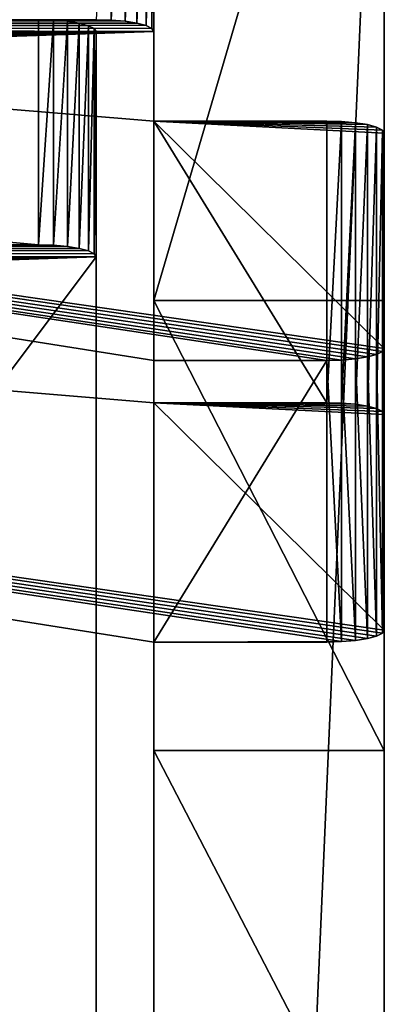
# Model space of a CAD drawing. Extents: x -277 to 1811, y -97 to 1083.
# Tile 80 of 81: x 1511.21 to 1517.54, y 425.36 to 442.47. Entities that reach past the tile are written whole.
import ezdxf

# ---------------------------------------------------------------- set-up
doc = ezdxf.new("R2010")
doc.units = 0
doc.header["$LTSCALE"] = 25.4
doc.layers.get('0').update_dxf_attribs({"color": 13, "linetype": 'CONTINUOUS'})
doc.layers.add('STEEL', color=134, linetype='CONTINUOUS')
doc.layers.add('WOOD', color=36, linetype='CONTINUOUS')

# ---------------------------------------------------------------- blocks, each defined once
blk = doc.blocks.new('LVI294_01A_03_01')
at = {"color": 0}
for p, q in [((-17, 4, 173.42), (26, 4, 173.42)), ((-17, 4, 173.42), (26, 4, 173.42)), ((26, 4, 173.42), (26.259, 4, 173.386)), ((26, 0, 173.42), (26, 4, 173.42)), ((26, 0, 173.42), (26, 4, 173.42)), ((26, 0, 173.42), (26.259, 4, 173.386)), ((26, 4, 173.42), (26.259, 4, 173.386)), ((26, 0, 173.42), (26.259, 4, 173.386)), ((26.259, 4, 173.386), (26.5, 4, 173.286)), ((26.259, 0, 173.386), (26.259, 4, 173.386)), ((26.259, 0, 173.386), (26.259, 4, 173.386)), ((26.259, 0, 173.386), (26.5, 4, 173.286)), ((26.259, 4, 173.386), (26.5, 4, 173.286)), ((26.259, 0, 173.386), (26.5, 4, 173.286)), ((26.5, 4, 173.286), (26.707, 4, 173.127)), ((26.5, 0, 173.286), (26.5, 4, 173.286)), ((26.5, 0, 173.286), (26.5, 4, 173.286)), ((26.5, 0, 173.286), (26.707, 4, 173.127)), ((26.5, 4, 173.286), (26.707, 4, 173.127)), ((26.5, 0, 173.286), (26.707, 4, 173.127)), ((26.707, 4, 173.127), (26.866, 4, 172.92)), ((26.707, 0, 173.127), (26.707, 4, 173.127)), ((26.707, 0, 173.127), (26.707, 4, 173.127)), ((26.707, 0, 173.127), (26.866, 4, 172.92)), ((26.707, 4, 173.127), (26.866, 4, 172.92)), ((26.707, 0, 173.127), (26.866, 4, 172.92)), ((26.866, 4, 172.92), (26.966, 4, 172.679)), ((26.866, 0, 172.92), (26.866, 4, 172.92)), ((26.866, 0, 172.92), (26.866, 4, 172.92)), ((26.866, 0, 172.92), (26.966, 4, 172.679)), ((26.866, 4, 172.92), (26.966, 4, 172.679)), ((26.866, 0, 172.92), (26.966, 4, 172.679)), ((26.966, 4, 172.679), (27, 4, 172.42)), ((26.966, 0, 172.679), (26.966, 4, 172.679)), ((26.966, 0, 172.679), (26.966, 4, 172.679)), ((26.966, 0, 172.679), (27, 4, 172.42)), ((26.966, 4, 172.679), (27, 4, 172.42)), ((26.966, 0, 172.679), (27, 4, 172.42)), ((27, 4, 172.42), (27, 4, -174.46)), ((27, 4, 172.42), (27, 4, -174.46)), ((26, 0, 173.42), (-17, 0, 173.42)), ((26, 0, 173.42), (-17, 0, 173.42)), ((26.259, 0, 173.386), (26, 0, 173.42)), ((26.259, 0, 173.386), (26, 0, 173.42)), ((26.5, 0, 173.286), (26.259, 0, 173.386)), ((26.5, 0, 173.286), (26.259, 0, 173.386)), ((26.707, 0, 173.127), (26.5, 0, 173.286)), ((26.707, 0, 173.127), (26.5, 0, 173.286)), ((26.866, 0, 172.92), (26.707, 0, 173.127)), ((26.866, 0, 172.92), (26.707, 0, 173.127)), ((26.966, 0, 172.679), (26.866, 0, 172.92)), ((26.966, 0, 172.679), (26.866, 0, 172.92)), ((27, 0, 172.42), (26.966, 0, 172.679)), ((27, 0, 172.42), (26.966, 0, 172.679)), ((27, 0, -174.46), (27, 0, 172.42)), ((27, 0, -174.46), (27, 0, 172.42))]:
    blk.add_line(p, q, dxfattribs=at)
at = {"color": 253}
mesh = blk.add_polyface(dxfattribs=at)
corners = [(-27, 4, 163.42), (27, 4, -174.46), (-27, 4, -174.46), (27, 4, 172.42), (-26.659, 4, 166.008), (-25.66, 4, 168.42), (-24.071, 4, 170.491), (-22, 4, 172.08), (-19.588, 4, 173.079), (26.966, 4, 172.679), (26.866, 4, 172.92), (26.707, 4, 173.127), (-17, 4, 173.42), (26.5, 4, 173.286), (26.259, 4, 173.386), (26, 4, 173.42)]
mesh.append_faces([[corners[k] for k in face] for face in [(0, 1, 2), (14, 12, 15)]], dxfattribs={"vtx0": -1, "color": 253})
mesh.append_faces([[corners[k] for k in face] for face in [(1, 0, 3), (3, 8, 9), (9, 8, 10), (10, 8, 11), (11, 12, 13), (13, 12, 14)]], dxfattribs={"vtx0": -1, "vtx1": -1, "color": 253})
mesh.append_faces([[corners[k] for k in face] for face in [(3, 0, 4), (3, 4, 5), (3, 5, 6), (3, 6, 7), (3, 7, 8), (11, 8, 12)]], dxfattribs={"vtx0": -1, "vtx2": -1, "color": 253})
mesh = blk.add_polyface(dxfattribs=at)
corners = [(26, 0, 173.42), (-17, 4, 173.42), (-17, 0, 173.42), (26, 4, 173.42)]
mesh.append_faces([[corners[k] for k in face] for face in [(0, 1, 2), (1, 0, 3)]], dxfattribs={"vtx0": -1, "color": 253})
mesh = blk.add_polyface(dxfattribs=at)
corners = [(26.259, 4, 173.386), (26, 4, 173.42), (26, 0, 173.42)]
mesh.append_faces([[corners[k] for k in face] for face in [(0, 1, 2)]], dxfattribs={"color": 253})
mesh = blk.add_polyface(dxfattribs=at)
corners = [(26.259, 4, 173.386), (26, 0, 173.42), (26.259, 0, 173.386)]
mesh.append_faces([[corners[k] for k in face] for face in [(0, 1, 2)]], dxfattribs={"color": 253})
mesh = blk.add_polyface(dxfattribs=at)
corners = [(26.5, 4, 173.286), (26.259, 4, 173.386), (26.259, 0, 173.386)]
mesh.append_faces([[corners[k] for k in face] for face in [(0, 1, 2)]], dxfattribs={"color": 253})
mesh = blk.add_polyface(dxfattribs=at)
corners = [(26.5, 4, 173.286), (26.259, 0, 173.386), (26.5, 0, 173.286)]
mesh.append_faces([[corners[k] for k in face] for face in [(0, 1, 2)]], dxfattribs={"color": 253})
mesh = blk.add_polyface(dxfattribs=at)
corners = [(26.707, 4, 173.127), (26.5, 4, 173.286), (26.5, 0, 173.286)]
mesh.append_faces([[corners[k] for k in face] for face in [(0, 1, 2)]], dxfattribs={"color": 253})
mesh = blk.add_polyface(dxfattribs=at)
corners = [(26.707, 4, 173.127), (26.5, 0, 173.286), (26.707, 0, 173.127)]
mesh.append_faces([[corners[k] for k in face] for face in [(0, 1, 2)]], dxfattribs={"color": 253})
mesh = blk.add_polyface(dxfattribs=at)
corners = [(26.707, 4, 173.127), (26.707, 0, 173.127), (26.866, 4, 172.92)]
mesh.append_faces([[corners[k] for k in face] for face in [(0, 1, 2)]], dxfattribs={"color": 253})
mesh = blk.add_polyface(dxfattribs=at)
corners = [(26.866, 4, 172.92), (26.707, 0, 173.127), (26.866, 0, 172.92)]
mesh.append_faces([[corners[k] for k in face] for face in [(0, 1, 2)]], dxfattribs={"color": 253})
mesh = blk.add_polyface(dxfattribs=at)
corners = [(26.966, 4, 172.679), (26.866, 4, 172.92), (26.866, 0, 172.92)]
mesh.append_faces([[corners[k] for k in face] for face in [(0, 1, 2)]], dxfattribs={"color": 253})
mesh = blk.add_polyface(dxfattribs=at)
corners = [(26.966, 4, 172.679), (26.866, 0, 172.92), (26.966, 0, 172.679)]
mesh.append_faces([[corners[k] for k in face] for face in [(0, 1, 2)]], dxfattribs={"color": 253})
mesh = blk.add_polyface(dxfattribs=at)
corners = [(27, 4, 172.42), (26.966, 4, 172.679), (26.966, 0, 172.679)]
mesh.append_faces([[corners[k] for k in face] for face in [(0, 1, 2)]], dxfattribs={"color": 253})
mesh = blk.add_polyface(dxfattribs=at)
corners = [(27, 4, 172.42), (26.966, 0, 172.679), (27, 0, 172.42)]
mesh.append_faces([[corners[k] for k in face] for face in [(0, 1, 2)]], dxfattribs={"color": 253})
mesh = blk.add_polyface(dxfattribs=at)
corners = [(27, 4, -174.46), (27, 0, 172.42), (27, 0, -174.46), (27, 4, 172.42)]
mesh.append_faces([[corners[k] for k in face] for face in [(0, 1, 2), (1, 0, 3)]], dxfattribs={"vtx0": -1, "color": 253})
mesh = blk.add_polyface(dxfattribs=at)
corners = [(27, 0, 172.42), (-27, 0, -174.46), (27, 0, -174.46), (-27, 0, 163.42), (-26.659, 0, 166.008), (-25.66, 0, 168.42), (-24.071, 0, 170.491), (-22, 0, 172.08), (-19.588, 0, 173.079), (26.966, 0, 172.679), (26.866, 0, 172.92), (26.707, 0, 173.127), (-17, 0, 173.42), (26.5, 0, 173.286), (26.259, 0, 173.386), (26, 0, 173.42)]
mesh.append_faces([[corners[k] for k in face] for face in [(0, 1, 2), (12, 14, 15)]], dxfattribs={"vtx0": -1, "color": 253})
mesh.append_faces([[corners[k] for k in face] for face in [(1, 0, 3), (3, 0, 4), (4, 0, 5), (5, 0, 6), (6, 0, 7), (7, 0, 8), (8, 11, 12)]], dxfattribs={"vtx0": -1, "vtx1": -1, "color": 253})
mesh.append_faces([[corners[k] for k in face] for face in [(8, 0, 9), (8, 9, 10), (8, 10, 11), (12, 11, 13), (12, 13, 14)]], dxfattribs={"vtx0": -1, "vtx2": -1, "color": 253})
blk = doc.blocks.new('LVI294_01A_03')
at = {"color": 0, "extrusion": (-5.60313e-15, -0.207912, 0.978148), "rotation": 180.0000000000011}
blk.add_blockref('LVI294_01A_03_01', (-561, 729.633, 158.897), dxfattribs=at)
blk = doc.blocks.new('LUSTROLVI294_01A_01_03')
at = {"color": 0}
for p, q in [((361.453, 432.833, 54.707), (361.486, 432.989, 54.5)), ((361.453, 432.833, 54.707), (361.486, 432.989, 54.5)), ((361.486, 432.989, 54.5), (361.506, 433.087, 54.259)), ((361.486, 432.989, 54.5), (361.506, 433.087, 54.259)), ((366.343, 431.794, 54.707), (361.486, 432.989, 54.5)), ((366.343, 431.794, 54.707), (361.486, 432.989, 54.5)), ((366.376, 431.949, 54.5), (361.486, 432.989, 54.5)), ((366.376, 431.949, 54.5), (361.486, 432.989, 54.5)), ((361.506, 433.087, 54.259), (361.514, 433.12, 54)), ((361.506, 433.087, 54.259), (361.514, 433.12, 54)), ((366.376, 431.949, 54.5), (361.506, 433.087, 54.259)), ((366.376, 431.949, 54.5), (361.506, 433.087, 54.259)), ((366.397, 432.047, 54.259), (361.506, 433.087, 54.259)), ((366.397, 432.047, 54.259), (361.506, 433.087, 54.259)), ((361.41, 432.631, 54.866), (361.453, 432.833, 54.707)), ((361.41, 432.631, 54.866), (361.453, 432.833, 54.707)), ((366.3, 431.591, 54.866), (361.453, 432.833, 54.707)), ((366.3, 431.591, 54.866), (361.453, 432.833, 54.707)), ((366.343, 431.794, 54.707), (361.453, 432.833, 54.707)), ((366.343, 431.794, 54.707), (361.453, 432.833, 54.707)), ((361.359, 432.395, 54.966), (361.41, 432.631, 54.866)), ((361.359, 432.395, 54.966), (361.41, 432.631, 54.866)), ((366.25, 431.355, 54.966), (361.41, 432.631, 54.866)), ((366.25, 431.355, 54.966), (361.41, 432.631, 54.866)), ((366.3, 431.591, 54.866), (361.41, 432.631, 54.866)), ((366.3, 431.591, 54.866), (361.41, 432.631, 54.866)), ((361.306, 432.142, 55), (361.359, 432.395, 54.966)), ((361.306, 432.142, 55), (361.359, 432.395, 54.966)), ((366.196, 431.102, 55), (361.359, 432.395, 54.966)), ((366.196, 431.102, 55), (361.359, 432.395, 54.966)), ((366.25, 431.355, 54.966), (361.359, 432.395, 54.966)), ((366.25, 431.355, 54.966), (361.359, 432.395, 54.966)), ((354.86, 401.819, 55), (361.306, 432.142, 55)), ((354.86, 401.819, 55), (361.306, 432.142, 55)), ((366.196, 431.102, 55), (361.306, 432.142, 55)), ((366.196, 431.102, 55), (361.306, 432.142, 55)), ((366.196, 431.102, 55), (359.751, 400.78, 55)), ((366.196, 431.102, 55), (359.751, 400.78, 55)), ((354.853, 401.786, 58.259), (354.86, 401.819, 58)), ((354.853, 401.786, 58.259), (354.86, 401.819, 58)), ((354.86, 401.819, 58), (354.86, 401.819, 55)), ((354.86, 401.819, 55), (359.751, 400.78, 55)), ((354.86, 401.819, 55), (359.751, 400.78, 55)), ((354.86, 401.819, 58), (354.86, 401.819, 55)), ((354.86, 401.819, 58), (359.751, 400.78, 58)), ((354.86, 401.819, 58), (359.751, 400.78, 58)), ((354.86, 401.819, 58), (359.744, 400.746, 58.259)), ((354.86, 401.819, 58), (359.744, 400.746, 58.259)), ((354.799, 401.533, 58.707), (354.833, 401.688, 58.5)), ((354.799, 401.533, 58.707), (354.833, 401.688, 58.5)), ((354.833, 401.688, 58.5), (354.853, 401.786, 58.259)), ((354.833, 401.688, 58.5), (354.853, 401.786, 58.259)), ((354.833, 401.688, 58.5), (359.723, 400.649, 58.5)), ((354.833, 401.688, 58.5), (359.723, 400.649, 58.5)), ((354.833, 401.688, 58.5), (359.69, 400.493, 58.707)), ((354.833, 401.688, 58.5), (359.69, 400.493, 58.707)), ((354.853, 401.786, 58.259), (359.744, 400.746, 58.259)), ((354.853, 401.786, 58.259), (359.744, 400.746, 58.259)), ((354.853, 401.786, 58.259), (359.723, 400.649, 58.5)), ((354.853, 401.786, 58.259), (359.723, 400.649, 58.5)), ((354.756, 401.33, 58.866), (354.799, 401.533, 58.707)), ((354.756, 401.33, 58.866), (354.799, 401.533, 58.707)), ((354.799, 401.533, 58.707), (359.69, 400.493, 58.707)), ((354.799, 401.533, 58.707), (359.69, 400.493, 58.707)), ((354.799, 401.533, 58.707), (359.647, 400.291, 58.866)), ((354.799, 401.533, 58.707), (359.647, 400.291, 58.866)), ((354.706, 401.094, 58.966), (354.756, 401.33, 58.866)), ((354.706, 401.094, 58.966), (354.756, 401.33, 58.866)), ((354.756, 401.33, 58.866), (359.647, 400.291, 58.866)), ((354.756, 401.33, 58.866), (359.647, 400.291, 58.866)), ((354.756, 401.33, 58.866), (359.597, 400.055, 58.966)), ((354.756, 401.33, 58.866), (359.597, 400.055, 58.966)), ((354.652, 400.841, 59), (354.706, 401.094, 58.966)), ((354.652, 400.841, 59), (354.706, 401.094, 58.966)), ((354.706, 401.094, 58.966), (359.597, 400.055, 58.966)), ((354.706, 401.094, 58.966), (359.597, 400.055, 58.966)), ((354.706, 401.094, 58.966), (359.543, 399.802, 59)), ((354.706, 401.094, 58.966), (359.543, 399.802, 59)), ((350.91, 383.234, 59), (354.652, 400.841, 59)), ((350.91, 383.234, 59), (354.652, 400.841, 59)), ((359.543, 399.802, 59), (354.652, 400.841, 59)), ((359.543, 399.802, 59), (354.652, 400.841, 59)), ((359.723, 400.649, 58.5), (359.69, 400.493, 58.707)), ((359.723, 400.649, 58.5), (359.69, 400.493, 58.707)), ((359.744, 400.746, 58.259), (359.723, 400.649, 58.5)), ((359.744, 400.746, 58.259), (359.723, 400.649, 58.5)), ((359.751, 400.78, 58), (359.744, 400.746, 58.259)), ((359.751, 400.78, 58), (359.744, 400.746, 58.259)), ((359.751, 400.78, 55), (359.751, 400.78, 58)), ((359.751, 400.78, 55), (359.751, 400.78, 58)), ((359.69, 400.493, 58.707), (359.647, 400.291, 58.866)), ((359.69, 400.493, 58.707), (359.647, 400.291, 58.866)), ((359.647, 400.291, 58.866), (359.597, 400.055, 58.966)), ((359.647, 400.291, 58.866), (359.597, 400.055, 58.966)), ((359.597, 400.055, 58.966), (359.543, 399.802, 59)), ((359.597, 400.055, 58.966), (359.543, 399.802, 59)), ((359.543, 399.802, 59), (355.801, 382.195, 59)), ((359.543, 399.802, 59), (355.801, 382.195, 59)), ((350.856, 382.981, 58.966), (350.91, 383.234, 59)), ((350.856, 382.981, 58.966), (350.91, 383.234, 59)), ((350.91, 383.234, 59), (355.801, 382.195, 59)), ((355.747, 381.942, 58.966), (350.91, 383.234, 59)), ((355.747, 381.942, 58.966), (350.91, 383.234, 59)), ((350.91, 383.234, 59), (355.801, 382.195, 59)), ((350.806, 382.745, 58.866), (350.856, 382.981, 58.966)), ((350.806, 382.745, 58.866), (350.856, 382.981, 58.966)), ((355.697, 381.706, 58.866), (350.856, 382.981, 58.966)), ((355.697, 381.706, 58.866), (350.856, 382.981, 58.966)), ((355.747, 381.942, 58.966), (350.856, 382.981, 58.966)), ((355.747, 381.942, 58.966), (350.856, 382.981, 58.966)), ((350.763, 382.543, 58.707), (350.806, 382.745, 58.866)), ((350.763, 382.543, 58.707), (350.806, 382.745, 58.866)), ((355.654, 381.503, 58.707), (350.806, 382.745, 58.866)), ((355.654, 381.503, 58.707), (350.806, 382.745, 58.866)), ((355.697, 381.706, 58.866), (350.806, 382.745, 58.866)), ((355.697, 381.706, 58.866), (350.806, 382.745, 58.866)), ((350.73, 382.387, 58.5), (350.763, 382.543, 58.707)), ((350.73, 382.387, 58.5), (350.763, 382.543, 58.707)), ((355.621, 381.348, 58.5), (350.763, 382.543, 58.707)), ((355.621, 381.348, 58.5), (350.763, 382.543, 58.707)), ((355.654, 381.503, 58.707), (350.763, 382.543, 58.707)), ((355.654, 381.503, 58.707), (350.763, 382.543, 58.707)), ((350.709, 382.29, 58.259), (350.73, 382.387, 58.5)), ((350.709, 382.29, 58.259), (350.73, 382.387, 58.5)), ((355.6, 381.25, 58.259), (350.73, 382.387, 58.5)), ((355.6, 381.25, 58.259), (350.73, 382.387, 58.5)), ((355.621, 381.348, 58.5), (350.73, 382.387, 58.5)), ((355.621, 381.348, 58.5), (350.73, 382.387, 58.5)), ((329.911, 284.442, 55), (350.702, 382.256, 55)), ((329.911, 284.442, 55), (350.702, 382.256, 55)), ((350.702, 382.256, 58), (350.709, 382.29, 58.259)), ((350.702, 382.256, 58), (350.709, 382.29, 58.259)), ((350.702, 382.256, 55), (350.702, 382.256, 58)), ((355.593, 381.217, 55), (350.702, 382.256, 55)), ((350.702, 382.256, 55), (350.702, 382.256, 58)), ((355.593, 381.217, 55), (350.702, 382.256, 55)), ((355.593, 381.217, 58), (350.702, 382.256, 58)), ((355.593, 381.217, 58), (350.702, 382.256, 58)), ((355.593, 381.217, 58), (350.709, 382.29, 58.259)), ((355.593, 381.217, 58), (350.709, 382.29, 58.259)), ((355.6, 381.25, 58.259), (350.709, 382.29, 58.259)), ((355.6, 381.25, 58.259), (350.709, 382.29, 58.259)), ((355.801, 382.195, 59), (355.747, 381.942, 58.966)), ((355.801, 382.195, 59), (355.747, 381.942, 58.966)), ((355.747, 381.942, 58.966), (355.697, 381.706, 58.866)), ((355.747, 381.942, 58.966), (355.697, 381.706, 58.866)), ((355.697, 381.706, 58.866), (355.654, 381.503, 58.707)), ((355.697, 381.706, 58.866), (355.654, 381.503, 58.707)), ((355.654, 381.503, 58.707), (355.621, 381.348, 58.5)), ((355.654, 381.503, 58.707), (355.621, 381.348, 58.5)), ((355.621, 381.348, 58.5), (355.6, 381.25, 58.259)), ((355.621, 381.348, 58.5), (355.6, 381.25, 58.259)), ((355.593, 381.217, 55), (334.802, 283.402, 55)), ((355.593, 381.217, 55), (334.802, 283.402, 55)), ((355.6, 381.25, 58.259), (355.593, 381.217, 58)), ((355.6, 381.25, 58.259), (355.593, 381.217, 58)), ((355.593, 381.217, 58), (355.593, 381.217, 55)), ((355.593, 381.217, 58), (355.593, 381.217, 55))]:
    blk.add_line(p, q, dxfattribs=at)
at = {"color": 253}
mesh = blk.add_polyface(dxfattribs=at)
corners = [(325.76, 264.912, 58.259), (325.753, 264.879, 55), (325.753, 264.879, 58), (350.709, 382.29, 58.259), (350.702, 382.256, 55), (350.702, 382.256, 58), (300.803, 147.501, 55), (289.285, 93.313), (289.285, 93.313, 55), (359.434, 423.338), (300.803, 147.501, 58), (300.81, 147.534, 58.259), (300.831, 147.632, 58.5), (300.864, 147.787, 58.707), (300.907, 147.99, 58.866), (300.957, 148.226, 58.966), (304.962, 167.064, 55), (301.011, 148.479, 59), (304.754, 166.086, 59), (304.807, 166.339, 58.966), (304.858, 166.575, 58.866), (304.901, 166.777, 58.707), (304.934, 166.933, 58.5), (304.954, 167.03, 58.259), (304.962, 167.064, 58), (325.781, 265.01, 58.5), (325.814, 265.165, 58.707), (325.857, 265.368, 58.866), (325.907, 265.604, 58.966), (325.961, 265.857, 59), (329.911, 284.442, 55), (329.703, 283.463, 59), (329.757, 283.717, 58.966), (329.807, 283.952, 58.866), (329.85, 284.155, 58.707), (329.883, 284.31, 58.5), (329.904, 284.408, 58.259), (329.911, 284.442, 58), (350.73, 382.387, 58.5), (350.763, 382.543, 58.707), (350.806, 382.745, 58.866), (350.856, 382.981, 58.966), (350.91, 383.234, 59), (354.86, 401.819, 55), (354.652, 400.841, 59), (354.706, 401.094, 58.966), (354.756, 401.33, 58.866), (354.799, 401.533, 58.707), (354.833, 401.688, 58.5), (354.853, 401.786, 58.259), (354.86, 401.819, 58), (361.306, 432.142, 55), (359.973, 425.87, 0.341), (360.474, 428.229, 1.34), (360.905, 430.255, 2.929), (361.235, 431.81, 5), (361.443, 432.787, 7.412), (361.359, 432.395, 54.966), (361.41, 432.631, 54.866), (361.453, 432.833, 54.707), (361.514, 433.12, 10), (361.486, 432.989, 54.5), (361.506, 433.087, 54.259), (361.514, 433.12, 54)]
mesh.append_faces([[corners[k] for k in face] for face in [(0, 1, 2), (3, 4, 5), (6, 7, 8), (16, 23, 24), (30, 36, 37), (43, 49, 50), (60, 62, 63)]], dxfattribs={"vtx0": -1, "color": 253})
mesh.append_faces([[corners[k] for k in face] for face in [(7, 6, 9), (9, 51, 52), (52, 51, 53), (53, 51, 54), (54, 51, 55), (55, 51, 56), (56, 59, 60)]], dxfattribs={"vtx0": -1, "vtx1": -1, "color": 253})
mesh.append_faces([[corners[k] for k in face] for face in [(9, 15, 16), (9, 1, 0), (9, 29, 30), (9, 4, 3), (9, 42, 43)]], dxfattribs={"vtx0": -1, "vtx1": -1, "vtx2": -1, "color": 253})
mesh.append_faces([[corners[k] for k in face] for face in [(9, 6, 10), (9, 10, 11), (9, 11, 12), (9, 12, 13), (9, 13, 14), (9, 14, 15), (16, 15, 17), (16, 17, 18), (16, 18, 19), (16, 19, 20), (16, 20, 21), (16, 21, 22), (16, 22, 23), (9, 16, 1), (9, 0, 25), (9, 25, 26), (9, 26, 27), (9, 27, 28), (9, 28, 29), (30, 29, 31), (30, 31, 32), (30, 32, 33), (30, 33, 34), (30, 34, 35), (30, 35, 36), (9, 30, 4), (9, 3, 38), (9, 38, 39), (9, 39, 40), (9, 40, 41), (9, 41, 42), (43, 42, 44), (43, 44, 45), (43, 45, 46), (43, 46, 47), (43, 47, 48), (43, 48, 49), (9, 43, 51), (56, 51, 57), (56, 57, 58), (56, 58, 59), (60, 59, 61), (60, 61, 62)]], dxfattribs={"vtx0": -1, "vtx2": -1, "color": 253})
mesh = blk.add_polyface(dxfattribs=at)
corners = [(366.343, 431.794, 54.707), (361.486, 432.989, 54.5), (361.453, 432.833, 54.707)]
mesh.append_faces([[corners[k] for k in face] for face in [(0, 1, 2)]], dxfattribs={"color": 253})
mesh = blk.add_polyface(dxfattribs=at)
corners = [(366.376, 431.949, 54.5), (361.506, 433.087, 54.259), (361.486, 432.989, 54.5)]
mesh.append_faces([[corners[k] for k in face] for face in [(0, 1, 2)]], dxfattribs={"color": 253})
mesh = blk.add_polyface(dxfattribs=at)
corners = [(366.343, 431.794, 54.707), (366.376, 431.949, 54.5), (361.486, 432.989, 54.5)]
mesh.append_faces([[corners[k] for k in face] for face in [(0, 1, 2)]], dxfattribs={"color": 253})
mesh = blk.add_polyface(dxfattribs=at)
corners = [(366.397, 432.047, 54.259), (361.514, 433.12, 54), (361.506, 433.087, 54.259)]
mesh.append_faces([[corners[k] for k in face] for face in [(0, 1, 2)]], dxfattribs={"color": 253})
mesh = blk.add_polyface(dxfattribs=at)
corners = [(366.376, 431.949, 54.5), (366.397, 432.047, 54.259), (361.506, 433.087, 54.259)]
mesh.append_faces([[corners[k] for k in face] for face in [(0, 1, 2)]], dxfattribs={"color": 253})
mesh = blk.add_polyface(dxfattribs=at)
corners = [(366.3, 431.591, 54.866), (361.453, 432.833, 54.707), (361.41, 432.631, 54.866)]
mesh.append_faces([[corners[k] for k in face] for face in [(0, 1, 2)]], dxfattribs={"color": 253})
mesh = blk.add_polyface(dxfattribs=at)
corners = [(366.343, 431.794, 54.707), (361.453, 432.833, 54.707), (366.3, 431.591, 54.866)]
mesh.append_faces([[corners[k] for k in face] for face in [(0, 1, 2)]], dxfattribs={"color": 253})
mesh = blk.add_polyface(dxfattribs=at)
corners = [(366.25, 431.355, 54.966), (361.41, 432.631, 54.866), (361.359, 432.395, 54.966)]
mesh.append_faces([[corners[k] for k in face] for face in [(0, 1, 2)]], dxfattribs={"color": 253})
mesh = blk.add_polyface(dxfattribs=at)
corners = [(366.3, 431.591, 54.866), (361.41, 432.631, 54.866), (366.25, 431.355, 54.966)]
mesh.append_faces([[corners[k] for k in face] for face in [(0, 1, 2)]], dxfattribs={"color": 253})
mesh = blk.add_polyface(dxfattribs=at)
corners = [(366.196, 431.102, 55), (361.359, 432.395, 54.966), (361.306, 432.142, 55)]
mesh.append_faces([[corners[k] for k in face] for face in [(0, 1, 2)]], dxfattribs={"color": 253})
mesh = blk.add_polyface(dxfattribs=at)
corners = [(366.25, 431.355, 54.966), (361.359, 432.395, 54.966), (366.196, 431.102, 55)]
mesh.append_faces([[corners[k] for k in face] for face in [(0, 1, 2)]], dxfattribs={"color": 253})
mesh = blk.add_polyface(dxfattribs=at)
corners = [(359.751, 400.78, 55), (361.306, 432.142, 55), (354.86, 401.819, 55), (366.196, 431.102, 55)]
mesh.append_faces([[corners[k] for k in face] for face in [(0, 1, 2), (1, 0, 3)]], dxfattribs={"vtx0": -1, "color": 253})
mesh = blk.add_polyface(dxfattribs=at)
corners = [(364.325, 422.299), (294.176, 92.273, 55), (294.176, 92.273), (305.694, 146.461, 55), (305.694, 146.461, 58), (305.701, 146.495, 58.259), (305.722, 146.592, 58.5), (305.755, 146.748, 58.707), (305.798, 146.95, 58.866), (305.848, 147.186, 58.966), (309.852, 166.024, 55), (305.902, 147.439, 59), (309.644, 165.046, 59), (309.698, 165.299, 58.966), (309.748, 165.535, 58.866), (309.791, 165.738, 58.707), (309.824, 165.893, 58.5), (309.845, 165.991, 58.259), (330.643, 263.839, 55), (330.643, 263.839, 58), (330.651, 263.872, 58.259), (330.671, 263.97, 58.5), (330.704, 264.126, 58.707), (330.747, 264.328, 58.866), (330.798, 264.564, 58.966), (330.851, 264.817, 59), (334.802, 283.402, 55), (334.594, 282.424, 59), (334.648, 282.677, 58.966), (334.698, 282.913, 58.866), (334.741, 283.115, 58.707), (334.774, 283.271, 58.5), (334.795, 283.369, 58.259), (334.802, 283.402, 58), (355.593, 381.217, 55), (355.593, 381.217, 58), (355.6, 381.25, 58.259), (355.621, 381.348, 58.5), (355.654, 381.503, 58.707), (355.697, 381.706, 58.866), (355.747, 381.942, 58.966), (355.801, 382.195, 59), (359.751, 400.78, 55), (359.543, 399.802, 59), (359.597, 400.055, 58.966), (359.647, 400.291, 58.866), (359.69, 400.493, 58.707), (359.723, 400.649, 58.5), (359.744, 400.746, 58.259), (359.751, 400.78, 58), (366.196, 431.102, 55), (364.863, 424.831, 0.341), (365.365, 427.19, 1.34), (365.795, 429.215, 2.929), (366.126, 430.77, 5), (366.333, 431.747, 7.412), (366.25, 431.355, 54.966), (366.3, 431.591, 54.866), (366.343, 431.794, 54.707), (366.404, 432.08, 10), (366.376, 431.949, 54.5), (366.397, 432.047, 54.259), (366.404, 432.08, 54), (309.852, 166.024, 58)]
mesh.append_faces([[corners[k] for k in face] for face in [(0, 1, 2), (32, 26, 33), (48, 42, 49), (61, 59, 62)]], dxfattribs={"vtx0": -1, "color": 253})
mesh.append_faces([[corners[k] for k in face] for face in [(1, 0, 3), (3, 0, 4), (4, 0, 5), (5, 0, 6), (6, 0, 7), (7, 0, 8), (8, 0, 9), (9, 10, 11), (11, 10, 12), (12, 10, 13), (13, 10, 14), (14, 10, 15), (15, 10, 16), (16, 10, 17), (10, 0, 18), (18, 0, 19), (19, 0, 20), (20, 0, 21), (21, 0, 22), (22, 0, 23), (23, 0, 24), (24, 0, 25), (25, 26, 27), (27, 26, 28), (28, 26, 29), (29, 26, 30), (30, 26, 31), (31, 26, 32), (26, 0, 34), (34, 0, 35), (35, 0, 36), (36, 0, 37), (37, 0, 38), (38, 0, 39), (39, 0, 40), (40, 0, 41), (41, 42, 43), (43, 42, 44), (44, 42, 45), (45, 42, 46), (46, 42, 47), (47, 42, 48), (42, 0, 50), (50, 55, 56), (56, 55, 57), (57, 55, 58), (58, 59, 60), (60, 59, 61)]], dxfattribs={"vtx0": -1, "vtx1": -1, "color": 253})
mesh.append_faces([[corners[k] for k in face] for face in [(9, 0, 10), (25, 0, 26), (41, 0, 42)]], dxfattribs={"vtx0": -1, "vtx1": -1, "vtx2": -1, "color": 253})
mesh.append_faces([[corners[k] for k in face] for face in [(50, 0, 51), (50, 51, 52), (50, 52, 53), (50, 53, 54), (50, 54, 55), (58, 55, 59)]], dxfattribs={"vtx0": -1, "vtx2": -1, "color": 253})
mesh.append_faces([[corners[k] for k in face] for face in [(63, 17, 10)]], dxfattribs={"vtx1": -1, "color": 253})
mesh = blk.add_polyface(dxfattribs=at)
corners = [(359.744, 400.746, 58.259), (354.86, 401.819, 58), (354.853, 401.786, 58.259)]
mesh.append_faces([[corners[k] for k in face] for face in [(0, 1, 2)]], dxfattribs={"color": 253})
mesh = blk.add_polyface(dxfattribs=at)
corners = [(354.86, 401.819, 58), (359.751, 400.78, 55), (354.86, 401.819, 55), (359.751, 400.78, 58)]
mesh.append_faces([[corners[k] for k in face] for face in [(0, 1, 2), (1, 0, 3)]], dxfattribs={"vtx0": -1, "color": 253})
mesh = blk.add_polyface(dxfattribs=at)
corners = [(359.744, 400.746, 58.259), (359.751, 400.78, 58), (354.86, 401.819, 58)]
mesh.append_faces([[corners[k] for k in face] for face in [(0, 1, 2)]], dxfattribs={"color": 253})
mesh = blk.add_polyface(dxfattribs=at)
corners = [(359.69, 400.493, 58.707), (354.833, 401.688, 58.5), (354.799, 401.533, 58.707)]
mesh.append_faces([[corners[k] for k in face] for face in [(0, 1, 2)]], dxfattribs={"color": 253})
mesh = blk.add_polyface(dxfattribs=at)
corners = [(359.723, 400.649, 58.5), (354.853, 401.786, 58.259), (354.833, 401.688, 58.5)]
mesh.append_faces([[corners[k] for k in face] for face in [(0, 1, 2)]], dxfattribs={"color": 253})
mesh = blk.add_polyface(dxfattribs=at)
corners = [(359.69, 400.493, 58.707), (359.723, 400.649, 58.5), (354.833, 401.688, 58.5)]
mesh.append_faces([[corners[k] for k in face] for face in [(0, 1, 2)]], dxfattribs={"color": 253})
mesh = blk.add_polyface(dxfattribs=at)
corners = [(359.723, 400.649, 58.5), (359.744, 400.746, 58.259), (354.853, 401.786, 58.259)]
mesh.append_faces([[corners[k] for k in face] for face in [(0, 1, 2)]], dxfattribs={"color": 253})
mesh = blk.add_polyface(dxfattribs=at)
corners = [(359.647, 400.291, 58.866), (354.799, 401.533, 58.707), (354.756, 401.33, 58.866)]
mesh.append_faces([[corners[k] for k in face] for face in [(0, 1, 2)]], dxfattribs={"color": 253})
mesh = blk.add_polyface(dxfattribs=at)
corners = [(359.69, 400.493, 58.707), (354.799, 401.533, 58.707), (359.647, 400.291, 58.866)]
mesh.append_faces([[corners[k] for k in face] for face in [(0, 1, 2)]], dxfattribs={"color": 253})
mesh = blk.add_polyface(dxfattribs=at)
corners = [(359.597, 400.055, 58.966), (354.756, 401.33, 58.866), (354.706, 401.094, 58.966)]
mesh.append_faces([[corners[k] for k in face] for face in [(0, 1, 2)]], dxfattribs={"color": 253})
mesh = blk.add_polyface(dxfattribs=at)
corners = [(359.647, 400.291, 58.866), (354.756, 401.33, 58.866), (359.597, 400.055, 58.966)]
mesh.append_faces([[corners[k] for k in face] for face in [(0, 1, 2)]], dxfattribs={"color": 253})
mesh = blk.add_polyface(dxfattribs=at)
corners = [(359.543, 399.802, 59), (354.706, 401.094, 58.966), (354.652, 400.841, 59)]
mesh.append_faces([[corners[k] for k in face] for face in [(0, 1, 2)]], dxfattribs={"color": 253})
mesh = blk.add_polyface(dxfattribs=at)
corners = [(359.597, 400.055, 58.966), (354.706, 401.094, 58.966), (359.543, 399.802, 59)]
mesh.append_faces([[corners[k] for k in face] for face in [(0, 1, 2)]], dxfattribs={"color": 253})
mesh = blk.add_polyface(dxfattribs=at)
corners = [(355.801, 382.195, 59), (354.652, 400.841, 59), (350.91, 383.234, 59), (359.543, 399.802, 59)]
mesh.append_faces([[corners[k] for k in face] for face in [(0, 1, 2), (1, 0, 3)]], dxfattribs={"vtx0": -1, "color": 253})
mesh = blk.add_polyface(dxfattribs=at)
corners = [(355.747, 381.942, 58.966), (350.91, 383.234, 59), (350.856, 382.981, 58.966)]
mesh.append_faces([[corners[k] for k in face] for face in [(0, 1, 2)]], dxfattribs={"color": 253})
mesh = blk.add_polyface(dxfattribs=at)
corners = [(355.801, 382.195, 59), (350.91, 383.234, 59), (355.747, 381.942, 58.966)]
mesh.append_faces([[corners[k] for k in face] for face in [(0, 1, 2)]], dxfattribs={"color": 253})
mesh = blk.add_polyface(dxfattribs=at)
corners = [(355.697, 381.706, 58.866), (350.856, 382.981, 58.966), (350.806, 382.745, 58.866)]
mesh.append_faces([[corners[k] for k in face] for face in [(0, 1, 2)]], dxfattribs={"color": 253})
mesh = blk.add_polyface(dxfattribs=at)
corners = [(355.747, 381.942, 58.966), (350.856, 382.981, 58.966), (355.697, 381.706, 58.866)]
mesh.append_faces([[corners[k] for k in face] for face in [(0, 1, 2)]], dxfattribs={"color": 253})
mesh = blk.add_polyface(dxfattribs=at)
corners = [(355.654, 381.503, 58.707), (350.806, 382.745, 58.866), (350.763, 382.543, 58.707)]
mesh.append_faces([[corners[k] for k in face] for face in [(0, 1, 2)]], dxfattribs={"color": 253})
mesh = blk.add_polyface(dxfattribs=at)
corners = [(355.697, 381.706, 58.866), (350.806, 382.745, 58.866), (355.654, 381.503, 58.707)]
mesh.append_faces([[corners[k] for k in face] for face in [(0, 1, 2)]], dxfattribs={"color": 253})
mesh = blk.add_polyface(dxfattribs=at)
corners = [(350.763, 382.543, 58.707), (350.73, 382.387, 58.5), (355.621, 381.348, 58.5)]
mesh.append_faces([[corners[k] for k in face] for face in [(0, 1, 2)]], dxfattribs={"color": 253})
mesh = blk.add_polyface(dxfattribs=at)
corners = [(350.763, 382.543, 58.707), (355.621, 381.348, 58.5), (355.654, 381.503, 58.707)]
mesh.append_faces([[corners[k] for k in face] for face in [(0, 1, 2)]], dxfattribs={"color": 253})
mesh = blk.add_polyface(dxfattribs=at)
corners = [(350.73, 382.387, 58.5), (350.709, 382.29, 58.259), (355.6, 381.25, 58.259)]
mesh.append_faces([[corners[k] for k in face] for face in [(0, 1, 2)]], dxfattribs={"color": 253})
mesh = blk.add_polyface(dxfattribs=at)
corners = [(350.73, 382.387, 58.5), (355.6, 381.25, 58.259), (355.621, 381.348, 58.5)]
mesh.append_faces([[corners[k] for k in face] for face in [(0, 1, 2)]], dxfattribs={"color": 253})
mesh = blk.add_polyface(dxfattribs=at)
corners = [(334.802, 283.402, 55), (350.702, 382.256, 55), (329.911, 284.442, 55), (355.593, 381.217, 55)]
mesh.append_faces([[corners[k] for k in face] for face in [(0, 1, 2), (1, 0, 3)]], dxfattribs={"vtx0": -1, "color": 253})
mesh = blk.add_polyface(dxfattribs=at)
corners = [(350.709, 382.29, 58.259), (350.702, 382.256, 58), (355.593, 381.217, 58)]
mesh.append_faces([[corners[k] for k in face] for face in [(0, 1, 2)]], dxfattribs={"color": 253})
mesh = blk.add_polyface(dxfattribs=at)
corners = [(355.593, 381.217, 58), (350.702, 382.256, 55), (355.593, 381.217, 55), (350.702, 382.256, 58)]
mesh.append_faces([[corners[k] for k in face] for face in [(0, 1, 2), (1, 0, 3)]], dxfattribs={"vtx0": -1, "color": 253})
mesh = blk.add_polyface(dxfattribs=at)
corners = [(350.709, 382.29, 58.259), (355.593, 381.217, 58), (355.6, 381.25, 58.259)]
mesh.append_faces([[corners[k] for k in face] for face in [(0, 1, 2)]], dxfattribs={"color": 253})
blk = doc.blocks.new('LUSTROLVI294_01A_01_04')
at = {"color": 0}
for p, q in [((-4, 419.163, 518.946), (-4, 419.778, 511.125)), ((-4, 419.778, 511.125), (-4, 418.348, 503.411)), ((0, 419.163, 518.946), (-4, 419.778, 511.125)), ((-4, 419.163, 518.946), (-4, 419.778, 511.125)), ((0, 419.163, 518.946), (-4, 419.778, 511.125)), ((0, 419.778, 511.125), (-4, 419.778, 511.125)), ((0, 419.778, 511.125), (-4, 419.778, 511.125)), ((0, 419.778, 511.125), (-4, 418.348, 503.411)), ((-4, 419.778, 511.125), (-4, 418.348, 503.411)), ((0, 419.778, 511.125), (-4, 418.348, 503.411)), ((0, 418.348, 503.411), (0, 419.778, 511.125)), ((0, 419.778, 511.125), (0, 419.163, 518.946)), ((0, 419.778, 511.125), (0, 419.163, 518.946)), ((0, 418.348, 503.411), (0, 419.778, 511.125)), ((-4, 416.263, 532.589), (-4, 419.163, 518.946)), ((-4, 419.163, 518.946), (0, 419.163, 518.946)), ((-4, 419.163, 518.946), (0, 419.163, 518.946)), ((-4, 416.263, 532.589), (-4, 419.163, 518.946)), ((0, 419.163, 518.946), (0, 416.263, 532.589)), ((0, 419.163, 518.946), (0, 416.263, 532.589)), ((-4, -16.887, 441.542), (-4, 415.077, 533.359)), ((-4, -16.887, 441.542), (-4, 415.077, 533.359)), ((0, 415.077, 533.359), (0, -16.887, 441.542)), ((0, 415.077, 533.359), (0, -16.887, 441.542))]:
    blk.add_line(p, q, dxfattribs=at)
at = {"color": 253}
mesh = blk.add_polyface(dxfattribs=at)
corners = [(-4, -24.552, 434.01), (-4, -24.808, -14.923), (-4, -24.808, 431.761), (-4, -24.774, -15.182), (-4, -24.674, -15.423), (-4, -24.515, -15.631), (-4, -23.796, 436.144), (-4, -24.308, -15.789), (-4, -24.067, -15.889), (-4, -23.808, -15.923), (-4, -10.808, -15.923), (-4, -22.579, 438.054), (-4, -20.965, 439.641), (-4, -19.034, 440.824), (-4, -16.887, 441.542), (-4, 19.192, 301.983), (-4, 21.548, 326.14), (-4, 28.529, 349.386), (-4, 39.87, 370.845), (-4, 55.145, 389.707), (-4, 73.777, 405.263), (-4, 95.064, 416.924), (-4, 415.077, 533.359), (-4, -3.043, -14.901), (-4, 4.192, -11.904), (-4, 10.405, -7.137), (-4, 15.173, -0.923), (-4, 18.17, 6.312), (-4, 19.192, 14.077), (-4, 118.203, 424.251), (-4, 396.015, 483.302), (-4, 403.411, 485.921), (-4, 409.876, 490.364), (-4, 414.971, 496.33), (-4, 418.348, 503.411), (-4, 415.337, 533.379), (-4, 415.594, 533.332), (-4, 415.829, 533.219), (-4, 416.028, 533.05), (-4, 416.176, 532.835), (-4, 416.263, 532.589), (-4, 419.163, 518.946), (-4, 419.778, 511.125)]
mesh.append_faces([[corners[k] for k in face] for face in [(0, 1, 2), (27, 15, 28), (34, 41, 42)]], dxfattribs={"vtx0": -1, "color": 253})
mesh.append_faces([[corners[k] for k in face] for face in [(1, 0, 3), (3, 0, 4), (4, 0, 5), (5, 6, 7), (7, 6, 8), (8, 6, 9), (9, 6, 10), (15, 14, 16), (16, 14, 17), (17, 14, 18), (18, 14, 19), (19, 14, 20), (20, 14, 21), (10, 15, 23), (23, 15, 24), (24, 15, 25), (25, 15, 26), (26, 15, 27), (21, 22, 29), (29, 22, 30), (30, 22, 31), (31, 22, 32), (32, 22, 33), (33, 22, 34)]], dxfattribs={"vtx0": -1, "vtx1": -1, "color": 253})
mesh.append_faces([[corners[k] for k in face] for face in [(10, 14, 15)]], dxfattribs={"vtx0": -1, "vtx1": -1, "vtx2": -1, "color": 253})
mesh.append_faces([[corners[k] for k in face] for face in [(5, 0, 6), (10, 6, 11), (10, 11, 12), (10, 12, 13), (10, 13, 14), (21, 14, 22), (34, 22, 35), (34, 35, 36), (34, 36, 37), (34, 37, 38), (34, 38, 39), (34, 39, 40), (34, 40, 41)]], dxfattribs={"vtx0": -1, "vtx2": -1, "color": 253})
mesh = blk.add_polyface(dxfattribs=at)
corners = [(0, 419.163, 518.946), (-4, 419.778, 511.125), (-4, 419.163, 518.946)]
mesh.append_faces([[corners[k] for k in face] for face in [(0, 1, 2)]], dxfattribs={"color": 253})
mesh = blk.add_polyface(dxfattribs=at)
corners = [(0, 419.163, 518.946), (0, 419.778, 511.125), (-4, 419.778, 511.125)]
mesh.append_faces([[corners[k] for k in face] for face in [(0, 1, 2)]], dxfattribs={"color": 253})
mesh = blk.add_polyface(dxfattribs=at)
corners = [(0, 419.778, 511.125), (-4, 418.348, 503.411), (-4, 419.778, 511.125)]
mesh.append_faces([[corners[k] for k in face] for face in [(0, 1, 2)]], dxfattribs={"color": 253})
mesh = blk.add_polyface(dxfattribs=at)
corners = [(0, 419.778, 511.125), (0, 418.348, 503.411), (-4, 418.348, 503.411)]
mesh.append_faces([[corners[k] for k in face] for face in [(0, 1, 2)]], dxfattribs={"color": 253})
mesh = blk.add_polyface(dxfattribs=at)
corners = [(0, -24.808, -14.923), (0, -24.552, 434.01), (0, -24.808, 431.761), (0, -24.774, -15.182), (0, -24.674, -15.423), (0, -24.515, -15.631), (0, -23.796, 436.144), (0, -24.308, -15.789), (0, -24.067, -15.889), (0, -23.808, -15.923), (0, -10.808, -15.923), (0, -22.579, 438.054), (0, -20.965, 439.641), (0, -19.034, 440.824), (0, -16.887, 441.542), (0, 19.192, 301.983), (0, 21.548, 326.14), (0, 28.529, 349.386), (0, 39.87, 370.845), (0, 55.145, 389.707), (0, 73.777, 405.263), (0, 95.064, 416.924), (0, 415.077, 533.359), (0, -3.043, -14.901), (0, 4.192, -11.904), (0, 10.405, -7.137), (0, 15.173, -0.923), (0, 18.17, 6.312), (0, 19.192, 14.077), (0, 118.203, 424.251), (0, 396.015, 483.302), (0, 403.411, 485.921), (0, 409.876, 490.364), (0, 414.971, 496.33), (0, 418.348, 503.411), (0, 415.337, 533.379), (0, 415.594, 533.332), (0, 415.829, 533.219), (0, 416.028, 533.05), (0, 416.176, 532.835), (0, 416.263, 532.589), (0, 419.163, 518.946), (0, 419.778, 511.125)]
mesh.append_faces([[corners[k] for k in face] for face in [(0, 1, 2), (15, 27, 28), (41, 34, 42)]], dxfattribs={"vtx0": -1, "color": 253})
mesh.append_faces([[corners[k] for k in face] for face in [(1, 5, 6), (6, 10, 11), (11, 10, 12), (12, 10, 13), (13, 10, 14), (14, 21, 22), (22, 34, 35), (35, 34, 36), (36, 34, 37), (37, 34, 38), (38, 34, 39), (39, 34, 40), (40, 34, 41)]], dxfattribs={"vtx0": -1, "vtx1": -1, "color": 253})
mesh.append_faces([[corners[k] for k in face] for face in [(14, 10, 15)]], dxfattribs={"vtx0": -1, "vtx1": -1, "vtx2": -1, "color": 253})
mesh.append_faces([[corners[k] for k in face] for face in [(1, 0, 3), (1, 3, 4), (1, 4, 5), (6, 5, 7), (6, 7, 8), (6, 8, 9), (6, 9, 10), (14, 15, 16), (14, 16, 17), (14, 17, 18), (14, 18, 19), (14, 19, 20), (14, 20, 21), (15, 10, 23), (15, 23, 24), (15, 24, 25), (15, 25, 26), (15, 26, 27), (22, 21, 29), (22, 29, 30), (22, 30, 31), (22, 31, 32), (22, 32, 33), (22, 33, 34)]], dxfattribs={"vtx0": -1, "vtx2": -1, "color": 253})
mesh = blk.add_polyface(dxfattribs=at)
corners = [(-4, 416.263, 532.589), (0, 419.163, 518.946), (-4, 419.163, 518.946), (0, 416.263, 532.589)]
mesh.append_faces([[corners[k] for k in face] for face in [(0, 1, 2), (1, 0, 3)]], dxfattribs={"vtx0": -1, "color": 253})
mesh = blk.add_polyface(dxfattribs=at)
corners = [(0, -16.887, 441.542), (-4, 415.077, 533.359), (-4, -16.887, 441.542), (0, 415.077, 533.359)]
mesh.append_faces([[corners[k] for k in face] for face in [(0, 1, 2), (1, 0, 3)]], dxfattribs={"vtx0": -1, "color": 253})
blk = doc.blocks.new('LUSTROLVI294_01A_01')
at = {"color": 0, "extrusion": (1, 5.76679e-15, 6.2433e-15), "rotation": 179.9999999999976}
blk.add_blockref('LUSTROLVI294_01A_01_03', (1001.197, -42.803, -317), dxfattribs=at)
at = {"color": 0, "extrusion": (5.82588e-15, -1, 4.97519e-14), "rotation": 180.0000000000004}
blk.add_blockref('LUSTROLVI294_01A_01_04', (-262, -57.611, -1163.507), dxfattribs=at)

msp = doc.modelspace()

# ---------------------------------------------------------------- block references
at = {"layer": 'STEEL', "color": 0, "extrusion": (1.83187e-15, 8.62817e-31, -1), "rotation": 180}
msp.add_blockref('LUSTROLVI294_01A_01', (-1775.536, 1082.154, -367.197), dxfattribs=at)
at = {"layer": 'WOOD', "color": 0, "rotation": 180}
msp.add_blockref('LVI294_01A_03', (924.536, 1083.154, 367.197), dxfattribs=at)

doc.saveas('drawing.dxf')
